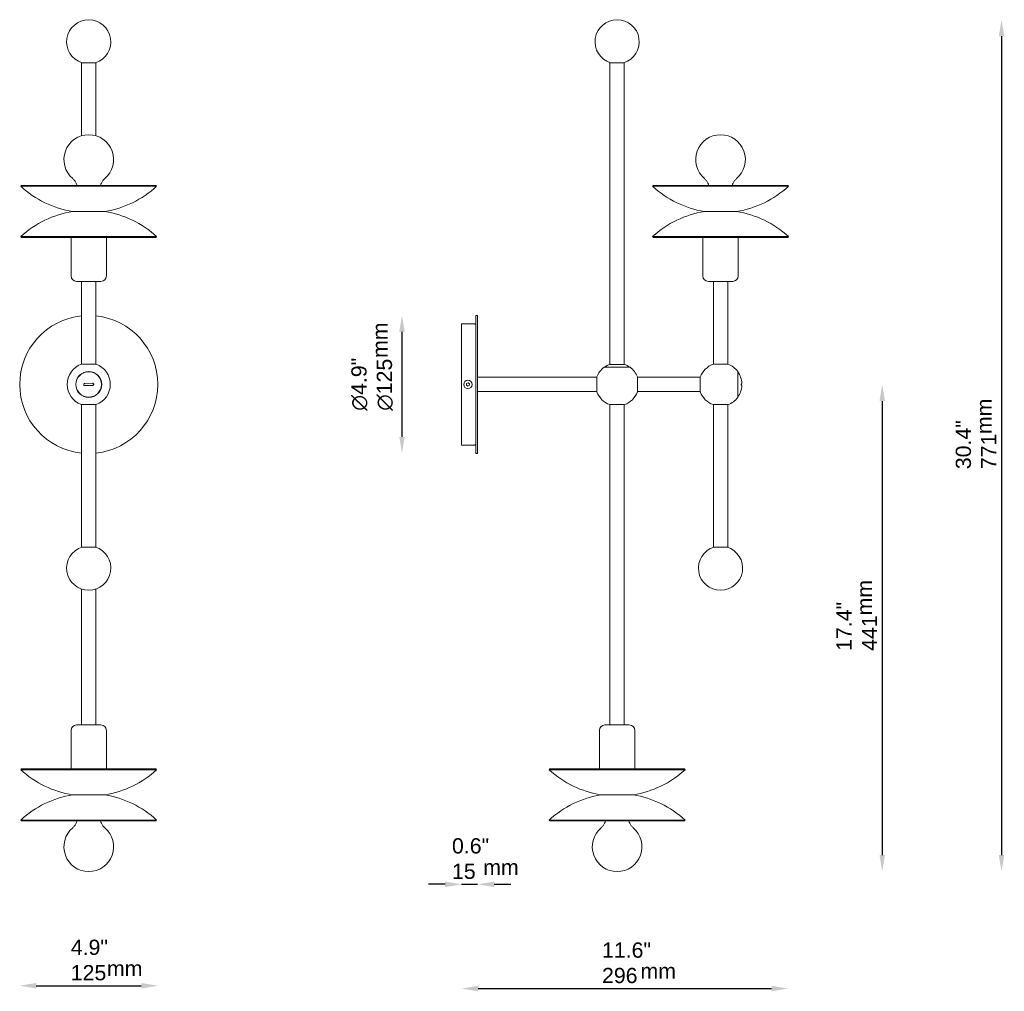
# Model space of a CAD drawing. Header units: millimetres. Extents: x 778 to 1670, y 443 to 1323.
import ezdxf

# ---------------------------------------------------------------- set-up
doc = ezdxf.new("R2010")
doc.units = ezdxf.units.MM
doc.header["$LTSCALE"] = 6
for name, color, linetype, lineweight in [('Symbol (ISO)', 7, 'Continuous', 25), ('Widoczne (ISO)', 7, 'Continuous', 50), ('Wymiar (ISO)', 7, 'Continuous', 25)]:
    doc.layers.add(name, color=color, linetype=linetype, lineweight=lineweight)
doc.styles.add('Tekst notatki (ISO)', font='arial.ttf')
doc.dimstyles.new('Domyślne (ISO)', dxfattribs={"dimscale": 6, "dimtxt": 2.3, "dimasz": 2.5, "dimexe": 3.175, "dimexo": 0, "dimgap": 0.762, "dimtad": 1, "dimdec": 1, "dimlfac": 0.03937, "dimzin": 0, "dimdsep": 46, "dimtxsty": 'Tekst notatki (ISO)', "dimcen": 0.09, "dimdle": 10, "dimclrd": 256, "dimclre": 256, "dimclrt": 256, "dimazin": 2, "dimtfac": 1, "dimtmove": 0, "dimatfit": 3, "dimfxl": 0, "dimtolj": 1, "dimlwd": -1, "dimlwe": -1, "dimarcsym": 0})

# ---------------------------------------------------------------- blocks, each defined once
blk = doc.blocks.new('*D4')
at = {"layer": 'Defpoints', "color": 0, "transparency": 16777216}
for p in [(1192.85, 1055.47), (1124.37, 930.47), (1192.85, 930.47)]:
    blk.add_point(p, dxfattribs=at)
at = {"layer": 'Wymiar (ISO)', "transparency": 16777216}
blk.add_line((1124.37, 1040.47), (1124.37, 945.47), dxfattribs=at)
for points in [[(1121.87, 1040.47), (1126.87, 1040.47), (1124.37, 1055.47)], [(1121.87, 945.47), (1126.87, 945.47), (1124.37, 930.47)]]:
    blk.add_solid(points, dxfattribs=at)
at = {"layer": 'Wymiar (ISO)', "transparency": 16777216, "insert": (1078.52, 969.15), "char_height": 13.8, "attachment_point": 1, "rotation": 90, "style": 'Tekst notatki (ISO)'}
blk.add_mtext('\\A1;{\\fAIGDT|b0|i0;\\ln}\\fArial|b0|i0;{\\H13.8000;4.9"}\\P∅125', dxfattribs=at)
blk = doc.blocks.new('*D5')
at = {"layer": 'Defpoints', "color": 0, "transparency": 16777216}
for p in [(1192.85, 1055.47), (1178.35, 1047.97), (1192.85, 540.35)]:
    blk.add_point(p, dxfattribs=at)
at = {"layer": 'Wymiar (ISO)', "transparency": 16777216}
for p, q in [((1163.35, 540.35), (1148.35, 540.35)), ((1178.35, 540.35), (1192.85, 540.35)), ((1207.85, 540.35), (1222.85, 540.35))]:
    blk.add_line(p, q, dxfattribs=at)
for points in [[(1163.35, 542.85), (1163.35, 537.85), (1178.35, 540.35)], [(1207.85, 542.85), (1207.85, 537.85), (1192.85, 540.35)]]:
    blk.add_solid(points, dxfattribs=at)
at = {"layer": 'Wymiar (ISO)', "transparency": 16777216, "insert": (1169.63, 582.07), "char_height": 13.8, "attachment_point": 1, "style": 'Tekst notatki (ISO)'}
blk.add_mtext('\\A1;0.6"\\P15', dxfattribs=at)
blk = doc.blocks.new('*D6')
at = {"layer": 'Defpoints', "color": 0, "transparency": 16777216}
for p in [(778.27, 992.97), (903.27, 992.97), (903.27, 448.52)]:
    blk.add_point(p, dxfattribs=at)
at = {"layer": 'Wymiar (ISO)', "transparency": 16777216}
blk.add_line((793.27, 448.52), (888.27, 448.52), dxfattribs=at)
for points in [[(793.27, 451.02), (793.27, 446.02), (778.27, 448.52)], [(888.27, 451.02), (888.27, 446.02), (903.27, 448.52)]]:
    blk.add_solid(points, dxfattribs=at)
at = {"layer": 'Wymiar (ISO)', "transparency": 16777216, "insert": (824.52, 490.24), "char_height": 13.8, "attachment_point": 1, "style": 'Tekst notatki (ISO)'}
blk.add_mtext('\\A1;4.9"\\P125', dxfattribs=at)
blk = doc.blocks.new('*D7')
at = {"layer": 'Defpoints', "color": 0, "transparency": 16777216}
for p in [(1473.9, 1126.46), (1178.35, 937.97), (1473.9, 445.97)]:
    blk.add_point(p, dxfattribs=at)
at = {"layer": 'Wymiar (ISO)', "transparency": 16777216}
blk.add_line((1193.35, 445.97), (1458.9, 445.97), dxfattribs=at)
for points in [[(1193.35, 448.47), (1193.35, 443.47), (1178.35, 445.97)], [(1458.9, 448.47), (1458.9, 443.47), (1473.9, 445.97)]]:
    blk.add_solid(points, dxfattribs=at)
at = {"layer": 'Wymiar (ISO)', "transparency": 16777216, "insert": (1305.44, 487.69), "char_height": 13.8, "attachment_point": 1, "style": 'Tekst notatki (ISO)'}
blk.add_mtext('\\A1;11.6"\\P296', dxfattribs=at)
blk = doc.blocks.new('*D8')
at = {"layer": 'Defpoints', "color": 0, "transparency": 16777216}
for p in [(1319.14, 1323.24), (1319.14, 551.87), (1667.14, 551.87)]:
    blk.add_point(p, dxfattribs=at)
at = {"layer": 'Wymiar (ISO)', "transparency": 16777216}
blk.add_line((1667.14, 1308.24), (1667.14, 566.87), dxfattribs=at)
for points in [[(1664.64, 1308.24), (1669.64, 1308.24), (1667.14, 1323.24)], [(1664.64, 566.87), (1669.64, 566.87), (1667.14, 551.87)]]:
    blk.add_solid(points, dxfattribs=at)
at = {"layer": 'Wymiar (ISO)', "transparency": 16777216, "insert": (1625.66, 916.23), "char_height": 13.8, "attachment_point": 1, "rotation": 90, "style": 'Tekst notatki (ISO)'}
blk.add_mtext('\\A1;30.4"\\P771', dxfattribs=at)
blk = doc.blocks.new('*D9')
at = {"layer": 'Defpoints', "color": 0, "transparency": 16777216}
for p in [(1337.44, 992.97), (1319.14, 551.87), (1559.14, 551.87)]:
    blk.add_point(p, dxfattribs=at)
at = {"layer": 'Wymiar (ISO)', "transparency": 16777216}
blk.add_line((1559.14, 977.97), (1559.14, 566.87), dxfattribs=at)
for points in [[(1556.64, 977.97), (1561.64, 977.97), (1559.14, 992.97)], [(1556.64, 566.87), (1561.64, 566.87), (1559.14, 551.87)]]:
    blk.add_solid(points, dxfattribs=at)
at = {"layer": 'Wymiar (ISO)', "transparency": 16777216, "insert": (1517.66, 751.74), "char_height": 13.8, "attachment_point": 1, "rotation": 90, "style": 'Tekst notatki (ISO)'}
blk.add_mtext('\\A1;17.4"\\P441', dxfattribs=at)

msp = doc.modelspace()

# ---------------------------------------------------------------- linework, layer by layer
at = {"layer": 'Widoczne (ISO)', "linetype": 'Continuous', "lineweight": 5}
for p, q in [((847.27, 1284.16), (834.27, 1284.16)), ((834.27, 1218.1), (834.27, 1284.16)), ((847.27, 1218.1), (847.27, 1284.16)), ((1325.64, 1284.16), (1312.64, 1284.16)), ((1312.64, 1011.16), (1312.64, 1284.16)), ((1325.64, 1011.16), (1325.64, 1284.16)), ((779.94, 1173.11), (779.27, 1172.37)), ((779.27, 1172.37), (902.27, 1172.37)), ((779.94, 1173.11), (901.6, 1173.11)), ((901.6, 1173.11), (902.27, 1172.37)), ((1351.91, 1173.11), (1351.24, 1172.37)), ((1351.24, 1172.37), (1474.24, 1172.37)), ((1351.91, 1173.11), (1473.57, 1173.11)), ((1473.57, 1173.11), (1474.24, 1172.37)), ((826.27, 1149.6), (855.27, 1149.6)), ((855.27, 1149.6), (826.27, 1149.6)), ((1398.24, 1149.6), (1427.24, 1149.6)), ((1427.24, 1149.6), (1398.24, 1149.6)), ((902.27, 1126.84), (779.27, 1126.84)), ((779.94, 1126.09), (779.27, 1126.84)), ((901.6, 1126.09), (779.94, 1126.09)), ((824.77, 1091.26), (824.77, 1126.09)), ((856.77, 1091.26), (856.77, 1126.09)), ((901.6, 1126.09), (902.27, 1126.84)), ((1474.24, 1126.84), (1351.24, 1126.84)), ((1351.91, 1126.09), (1351.24, 1126.84)), ((1473.57, 1126.09), (1351.91, 1126.09)), ((1396.74, 1091.26), (1396.74, 1126.09)), ((1428.74, 1091.26), (1428.74, 1126.09)), ((1473.57, 1126.09), (1474.24, 1126.84)), ((851.77, 1086.26), (829.77, 1086.26)), ((834.27, 1086.26), (834.27, 1011.26)), ((847.27, 1086.26), (847.27, 1011.26)), ((1423.74, 1086.26), (1401.74, 1086.26)), ((1406.24, 1086.26), (1406.24, 1011.26)), ((1419.24, 1086.26), (1419.24, 1011.26)), ((1191.35, 930.47), (1191.35, 1055.47)), ((1191.35, 1055.47), (1192.85, 1055.47)), ((1192.85, 930.47), (1192.85, 1055.47)), ((1178.35, 1047.97), (1178.35, 937.97)), ((1189.35, 1047.97), (1178.35, 1047.97)), ((834.02, 1011.26), (847.52, 1011.26)), ((1307.39, 1008.53), (1330.89, 1008.53)), ((1325.76, 1011.16), (1312.52, 1011.16)), ((1405.99, 1011.26), (1419.49, 1011.26)), ((1192.85, 999.47), (1300.85, 999.47)), ((1300.85, 986.22), (1300.85, 999.72)), ((1337.44, 999.72), (1337.44, 986.22)), ((1394.44, 999.47), (1337.44, 999.47)), ((1394.44, 986.22), (1394.44, 999.72)), ((1428.3, 1004.72), (1428.3, 981.22)), ((844.23, 994.08), (837.24, 993.86)), ((837.3, 991.86), (844.3, 992.08)), ((1182.72, 992.39), (1182.89, 993.83)), ((1183.88, 991.53), (1182.72, 992.39)), ((1182.89, 993.83), (1184.21, 994.4)), ((1185.21, 992.11), (1183.88, 991.53)), ((1184.21, 994.4), (1185.37, 993.55)), ((1185.37, 993.55), (1185.21, 992.11)), ((1192.85, 986.47), (1300.85, 986.47)), ((1394.44, 986.47), (1337.44, 986.47)), ((847.52, 974.67), (834.02, 974.67)), ((834.27, 845.67), (834.27, 974.67)), ((847.27, 845.67), (847.27, 974.67)), ((1325.89, 974.67), (1312.39, 974.67)), ((1312.64, 974.67), (1312.64, 684.67)), ((1325.64, 974.67), (1325.64, 684.67)), ((1419.49, 974.67), (1405.99, 974.67)), ((1406.24, 845.67), (1406.24, 974.67)), ((1419.24, 845.67), (1419.24, 974.67)), ((1189.35, 937.97), (1178.35, 937.97)), ((1191.35, 930.47), (1192.85, 930.47)), ((834.27, 845.67), (847.27, 845.67)), ((834.27, 845.67), (834.27, 845.51)), ((847.27, 845.67), (847.27, 845.51)), ((1406.24, 845.67), (1419.24, 845.67)), ((834.27, 807.68), (834.27, 684.67)), ((847.27, 807.68), (847.27, 684.67)), ((824.77, 679.67), (824.77, 644.84)), ((829.77, 684.67), (851.77, 684.67)), ((856.77, 679.67), (856.77, 644.84)), ((1303.14, 679.67), (1303.14, 644.84)), ((1308.14, 684.67), (1330.14, 684.67)), ((1335.14, 679.67), (1335.14, 644.84)), ((779.94, 644.84), (779.27, 644.1)), ((779.27, 644.1), (902.27, 644.1)), ((779.94, 644.84), (901.6, 644.84)), ((901.6, 644.84), (902.27, 644.1)), ((1258.31, 644.84), (1257.64, 644.1)), ((1257.64, 644.1), (1380.64, 644.1)), ((1258.31, 644.84), (1379.98, 644.84)), ((1379.98, 644.84), (1380.64, 644.1)), ((855.27, 621.33), (826.27, 621.33)), ((826.27, 621.33), (855.27, 621.33)), ((1333.64, 621.33), (1304.64, 621.33)), ((1304.64, 621.33), (1333.64, 621.33)), ((902.27, 598.57), (779.27, 598.57)), ((779.94, 597.83), (779.27, 598.57)), ((901.6, 597.83), (779.94, 597.83)), ((901.6, 597.83), (902.27, 598.57)), ((1380.64, 598.57), (1257.64, 598.57)), ((1258.31, 597.83), (1257.64, 598.57)), ((1379.98, 597.83), (1258.31, 597.83)), ((1379.98, 597.83), (1380.64, 598.57))]:
    msp.add_line(p, q, dxfattribs=at)
for centre, radius in [((840.77, 992.97), 11.75), ((840.77, 992.97), 11.55), ((1184.05, 992.97), 3.8)]:
    msp.add_circle(centre, radius, dxfattribs=at)
for centre, radius, start, end in [((840.77, 1303.24), 20, 287.4576, 252.5424), ((1319.14, 1303.24), 20, 287.4576, 252.5424), ((840.77, 1196.56), 22.5, 310.21496, 229.78504), ((1412.74, 1196.56), 22.5, 310.21496, 229.78504), ((840.77, 1239.44), 91, 227.48182, 260.83137), ((840.77, 1239.44), 91, 279.16863, 312.51818), ((1412.74, 1239.44), 91, 227.48182, 260.83137), ((1412.74, 1239.44), 91, 279.16863, 312.51818), ((840.77, 1059.76), 91, 99.16863, 132.51818), ((840.77, 1059.76), 91, 47.48182, 80.83137), ((1412.74, 1059.76), 91, 99.16863, 132.51818), ((1412.74, 1059.76), 91, 47.48182, 80.83137), ((829.77, 1091.26), 5, 180, 270), ((851.77, 1091.26), 5, 270, 0), ((1401.74, 1091.26), 5, 180, 270), ((1423.74, 1091.26), 5, 270, 0), ((840.77, 992.97), 62.5, 95.96956, 264.03044), ((840.77, 992.97), 62.5, 275.96956, 84.03044), ((1189.35, 1045.97), 2, 0, 90), ((840.77, 992.97), 19.5, 110.25225, 249.74775), ((840.77, 992.97), 19.5, 290.25225, 69.74775), ((1319.14, 992.97), 19.5, 127.05376, 159.74775), ((1319.14, 992.82), 19.5, 109.84899, 126.32094), ((1319.14, 992.82), 19.5, 53.67906, 70.15101), ((1319.14, 992.97), 19.5, 20.25225, 52.94624), ((1412.74, 992.97), 19.5, 110.25225, 159.74775), ((1412.74, 992.97), 19.5, 37.05376, 69.74775), ((1412.59, 992.97), 19.5, 2.94095, 36.32094), ((1412.59, 992.97), 19.5, 323.67906, 357.05905), ((1319.14, 992.97), 19.5, 200.25225, 249.74775), ((1319.14, 992.97), 19.5, 290.25225, 339.74775), ((1412.74, 992.97), 19.5, 200.25225, 249.74775), ((1412.74, 992.97), 19.5, 290.25225, 322.94624), ((1189.35, 939.97), 2, 270, 0), ((840.77, 826.6), 20, 107.4576, 72.5424), ((1412.74, 826.6), 20, 107.4576, 72.5424), ((829.77, 679.67), 5, 90, 180), ((851.77, 679.67), 5, 0, 90), ((1308.14, 679.67), 5, 90, 180), ((1330.14, 679.67), 5, 0, 90), ((840.77, 711.17), 91, 227.48182, 260.83137), ((840.77, 711.17), 91, 279.16863, 312.51818), ((1319.14, 711.17), 91, 227.48182, 260.83137), ((1319.14, 711.17), 91, 279.16863, 312.51818), ((840.77, 531.5), 91, 99.16863, 132.51818), ((840.77, 531.5), 91, 47.48182, 80.83137), ((1319.14, 531.5), 91, 99.16863, 132.51818), ((1319.14, 531.5), 91, 47.48182, 80.83137), ((840.77, 574.37), 22.5, 130.21496, 49.78504), ((1319.14, 574.37), 22.5, 130.21496, 49.78504)]:
    msp.add_arc(centre, radius, start, end, dxfattribs=at)
for centre, end_param in [((1412.59, 993.97), 6.284781), ((1412.59, 991.97), 6.463891)]:
    msp.add_ellipse(centre, major_axis=(19.47, 0), ratio=0.031055, start_param=6.10248, end_param=end_param, dxfattribs=at)
for points, knots in [([(826.24, 1179.38), (826.88, 1178.84), (827.46, 1178.22), (828.49, 1176.84), (828.95, 1176.07), (829.65, 1174.56), (829.92, 1173.86), (830.15, 1173.11)], [1, 1, 1, 1, 1.1906229, 1.1906229, 1.3812459, 1.3812459, 1.529492, 1.529492, 1.529492, 1.529492]), ([(855.29, 1179.38), (854.66, 1178.84), (854.08, 1178.22), (853.04, 1176.84), (852.59, 1176.07), (851.88, 1174.56), (851.61, 1173.86), (851.38, 1173.11)], [1, 1, 1, 1, 1.1906229, 1.1906229, 1.3812459, 1.3812459, 1.529492, 1.529492, 1.529492, 1.529492]), ([(1398.21, 1179.38), (1398.85, 1178.84), (1399.43, 1178.22), (1400.46, 1176.84), (1400.92, 1176.07), (1401.62, 1174.56), (1401.89, 1173.86), (1402.12, 1173.11)], [1, 1, 1, 1, 1.1906229, 1.1906229, 1.3812459, 1.3812459, 1.529492, 1.529492, 1.529492, 1.529492]), ([(1427.26, 1179.38), (1426.63, 1178.84), (1426.05, 1178.22), (1425.01, 1176.84), (1424.56, 1176.07), (1423.85, 1174.56), (1423.58, 1173.86), (1423.35, 1173.11)], [1, 1, 1, 1, 1.1906229, 1.1906229, 1.3812459, 1.3812459, 1.529492, 1.529492, 1.529492, 1.529492]), ([(837.3, 991.86), (837.17, 991.86), (837.04, 991.88), (836.79, 991.97), (836.67, 992.05), (836.49, 992.22), (836.41, 992.33), (836.3, 992.57), (836.27, 992.7), (836.27, 992.95), (836.29, 993.09), (836.38, 993.34), (836.45, 993.45), (836.62, 993.64), (836.74, 993.72), (836.98, 993.83), (837.11, 993.86), (837.24, 993.86)], [0, 0, 0, 0, 0.0383302, 0.0383302, 0.0766604, 0.0766604, 0.1142975, 0.1142975, 0.1519347, 0.1519347, 0.1895718, 0.1895718, 0.2272089, 0.2272089, 0.2655391, 0.2655391, 0.3038693, 0.3038693, 0.3038693, 0.3038693]), ([(844.23, 994.08), (844.36, 994.08), (844.5, 994.06), (844.75, 993.96), (844.86, 993.89), (845.04, 993.72), (845.12, 993.61), (845.23, 993.37), (845.26, 993.23), (845.27, 992.98), (845.25, 992.85), (845.15, 992.6), (845.08, 992.49), (844.91, 992.3), (844.8, 992.22), (844.56, 992.11), (844.42, 992.08), (844.3, 992.08)], [0, 0, 0, 0, 0.0383302, 0.0383302, 0.0766604, 0.0766604, 0.1142975, 0.1142975, 0.1519347, 0.1519347, 0.1895718, 0.1895718, 0.2272089, 0.2272089, 0.2655391, 0.2655391, 0.3038693, 0.3038693, 0.3038693, 0.3038693]), ([(1431.75, 991.86), (1431.72, 991.86), (1431.7, 991.88), (1431.65, 991.97), (1431.63, 992.05), (1431.6, 992.22), (1431.59, 992.33), (1431.57, 992.57), (1431.56, 992.7), (1431.56, 992.95), (1431.57, 993.09), (1431.59, 993.34), (1431.6, 993.45), (1431.63, 993.64), (1431.65, 993.72), (1431.7, 993.83), (1431.72, 993.86), (1431.75, 993.86)], [0, 0, 0, 0, 0.0383302, 0.0383302, 0.0766604, 0.0766604, 0.1142975, 0.1142975, 0.1519347, 0.1519347, 0.1895718, 0.1895718, 0.2272089, 0.2272089, 0.2655391, 0.2655391, 0.3038693, 0.3038693, 0.3038693, 0.3038693]), ([(1431.56, 992.97), (1431.57, 992.89), (1431.57, 992.8), (1431.59, 992.6), (1431.6, 992.49), (1431.63, 992.3), (1431.65, 992.22), (1431.7, 992.11), (1431.72, 992.08), (1431.75, 992.08)], [0.1656479, 0.1656479, 0.1656479, 0.1656479, 0.1895718, 0.1895718, 0.2272089, 0.2272089, 0.2655391, 0.2655391, 0.3038693, 0.3038693, 0.3038693, 0.3038693]), ([(826.24, 591.55), (826.88, 592.09), (827.46, 592.71), (828.49, 594.1), (828.95, 594.87), (829.65, 596.37), (829.92, 597.08), (830.15, 597.83)], [1, 1, 1, 1, 1.1906229, 1.1906229, 1.3812459, 1.3812459, 1.529492, 1.529492, 1.529492, 1.529492]), ([(855.29, 591.55), (854.66, 592.09), (854.08, 592.71), (853.04, 594.1), (852.59, 594.87), (851.88, 596.37), (851.61, 597.08), (851.38, 597.83)], [1, 1, 1, 1, 1.1906229, 1.1906229, 1.3812459, 1.3812459, 1.529492, 1.529492, 1.529492, 1.529492]), ([(1304.62, 591.55), (1305.26, 592.09), (1305.83, 592.71), (1306.87, 594.1), (1307.32, 594.87), (1308.03, 596.37), (1308.3, 597.08), (1308.53, 597.83)], [1, 1, 1, 1, 1.1906229, 1.1906229, 1.3812459, 1.3812459, 1.529492, 1.529492, 1.529492, 1.529492]), ([(1333.67, 591.55), (1333.03, 592.09), (1332.45, 592.71), (1331.42, 594.1), (1330.96, 594.87), (1330.26, 596.37), (1329.99, 597.08), (1329.76, 597.83)], [1, 1, 1, 1, 1.1906229, 1.1906229, 1.3812459, 1.3812459, 1.529492, 1.529492, 1.529492, 1.529492])]:
    msp.add_open_spline(points, degree=3, knots=knots, dxfattribs=at)

# ---------------------------------------------------------------- texts
at = {"layer": 'Symbol (ISO)', "char_height": 13.8, "width": 32.1229, "attachment_point": 1, "rotation": 90, "style": 'Tekst notatki (ISO)'}
for insert in [(1097.53, 1016.94), (1644.45, 948), (1536.13, 783.83)]:
    msp.add_mtext('\\fArial|b0|i0;mm', dxfattribs=dict(at, insert=insert))
at = {"layer": 'Symbol (ISO)', "char_height": 13.8, "width": 32.1229, "attachment_point": 1, "style": 'Tekst notatki (ISO)'}
for insert in [(1197.9, 562.7), (857.26, 471.1), (1340.28, 468.76)]:
    msp.add_mtext('\\fArial|b0|i0;mm', dxfattribs=dict(at, insert=insert))

# ---------------------------------------------------------------- dimensions: what is measured, and where the dimension line sits
at = {"layer": 'Wymiar (ISO)'}
for base, p1, p2, angle, text, picture, middle in [((1667.14, 551.87), (1319.14, 1323.24), (1319.14, 551.87), 90, '<>"\\P771', '*D8', (1667.14, 937.56)), ((1124.37, 930.47), (1192.85, 1055.47), (1192.85, 930.47), 90, '{\\fAIGDT|b0|i0;\\ln}\\fArial|b0|i0;{\\H13.8000;<>"}\\P∅125', '*D4', (1124.37, 992.97)), ((903.27, 448.52), (778.27, 992.97), (903.27, 992.97), 180, '<>"\\P125', '*D6', (840.77, 448.52)), ((1559.14, 551.87), (1337.44, 992.97), (1319.14, 551.87), 90, '<>"\\P441', '*D9', (1559.14, 772.42))]:
    dim = msp.add_linear_dim(base=base, p1=p1, p2=p2, angle=angle, text=text, dimstyle='Domyślne (ISO)', override={"dimgap": 0.762, "dimdec": 1, "dimlfac": 0.03937, "dimpost": '\\X', "dimse1": 1, "dimse2": 1, "dimtol": 0, "dimlim": 0, "dimtp": 0, "dimtm": 0, "dimtdec": 2, "dimtofl": 0, "dimatfit": 1, "dimtvp": -0.25}, dxfattribs=at)
    dim.commit()
    dim.dimension.update_dxf_attribs({"geometry": picture, "text_midpoint": middle, "dimtype": 160})
for base, p1, p2, text, override, picture, middle in [((1473.9, 445.97), (1178.35, 937.97), (1473.9, 1126.46), '<>"\\P296', {"dimgap": 0.762, "dimdec": 1, "dimlfac": 0.03937, "dimpost": '\\X', "dimse1": 1, "dimse2": 1, "dimtol": 0, "dimlim": 0, "dimtp": 0, "dimtm": 0, "dimtdec": 2, "dimtofl": 0, "dimatfit": 1, "dimtvp": -0.25}, '*D7', (1326.13, 445.97)), ((1192.85, 540.35), (1178.35, 1047.97), (1192.85, 1055.47), '<>"\\P15', {"dimgap": 0.762, "dimdec": 1, "dimlfac": 0.03937, "dimpost": '\\X', "dimse1": 1, "dimse2": 1, "dimtol": 0, "dimlim": 0, "dimtp": 0, "dimtm": 0, "dimtdec": 2, "dimtofl": 1, "dimatfit": 1, "dimtvp": -0.25}, '*D5', (1185.6, 540.35))]:
    dim = msp.add_linear_dim(base=base, p1=p1, p2=p2, text=text, dimstyle='Domyślne (ISO)', override=override, dxfattribs=at)
    dim.commit()
    dim.dimension.update_dxf_attribs({"geometry": picture, "text_midpoint": middle, "dimtype": 160})

doc.saveas('drawing.dxf')
